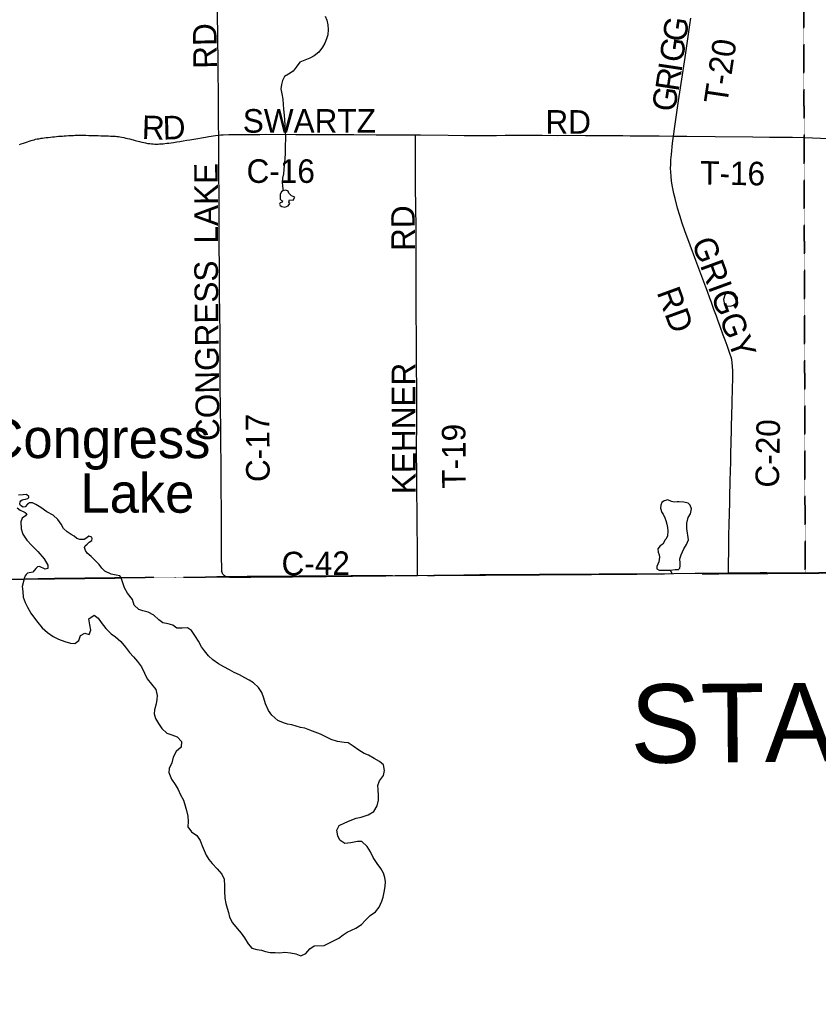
# Model space of a CAD drawing. Header units: feet. Extents: x 2113747 to 2516209, y 960708 to 1356798.
# Tile 16 of 247: x 2289153 to 2299312, y 1085339 to 1097869. Entities that reach past the tile are written whole.
import ezdxf

# ---------------------------------------------------------------- set-up
doc = ezdxf.new("R2010")
doc.units = ezdxf.units.FT
doc.header["$MEASUREMENT"] = 0
doc.linetypes.add('OhDOT_USTN3', pattern=[0.22, 0.165, -0.055])
for name, color, linetype in [('0_Xref', 7, 'Continuous'), ('GM_X_Adjacent_County', 251, 'OhDOT_USTN3'), ('GM_X_Adjacent_County_Text', 251, 'Continuous'), ('GM_X_County', 251, 'OhDOT_USTN3'), ('GM_X_County_Road', 3, 'Continuous'), ('GM_X_County_Road_Text', 3, 'Continuous'), ('GM_X_Major_Lake', 5, 'Continuous'), ('GM_X_Major_Lake_Text', 5, 'Continuous'), ('GM_X_Minor_Lake', 5, 'Continuous'), ('GM_X_Minor_River', 5, 'Continuous'), ('GM_X_Township', 251, 'OhDOT_USTN3'), ('GM_X_Township_Road', 4, 'Continuous'), ('GM_X_Township_Road_Text', 4, 'Continuous')]:
    doc.layers.add(name, color=color, linetype=linetype)
doc.styles.add('Styledgn030', font='dgn030.shx')
doc.styles.add('Styledgn031', font='dgn031.shx')

# ---------------------------------------------------------------- blocks, each defined once
blk = doc.blocks.new('POR')
at = {"layer": 'GM_X_Adjacent_County', "flags": 128}
blk.add_lwpolyline([(2346501, 996686), (2346283, 996665), (2345680, 996660), (2344145, 996646), (2344130, 996649), (2344060, 996659), (2344005, 996663), (2343946, 996664), (2343923, 996665), (2343899, 996665), (2343806, 996663), (2343772, 996662), (2343731, 996662), (2343640, 996661), (2343440, 996660), (2343358, 996661), (2343347, 996661), (2343337, 996662), (2343275, 996668), (2343254, 996670), (2343129, 996670), (2342883, 996665), (2342703, 996664), (2342492, 996666), (2342051, 996672), (2342025, 996674), (2342005, 996677), (2341988, 996683), (2338743, 996679), (2335510, 996692), (2333434, 996701), (2332100, 996700), (2329181, 996697), (2329152, 995411), (2329124, 994175), (2326840, 994249), (2326566, 994258), (2323302, 994364), (2318495, 994521), (2318418, 991580), (2318389, 990457), (2318357, 989169), (2318255, 985163), (2318188, 982547), (2318166, 981646), (2318061, 978159), (2317909, 973125), (2317887, 972409), (2317774, 968635), (2317750, 967874), (2315491, 967887), (2314260, 967896), (2311196, 967914), (2309088, 967943), (2307368, 967969), (2304256, 968014), (2303811, 968017), (2303354, 968019), (2303003, 968024), (2302648, 968030), (2302233, 968036), (2301830, 968022), (2300402, 968044), (2300069, 968049), (2297101, 968095), (2296592, 968103), (2292919, 968108), (2288216, 968150), (2287501, 968160), (2286951, 968168), (2285626, 968187), (2280722, 968218), (2272659, 968235), (2270238, 968238), (2265711, 968240), (2264331, 968240), (2260640, 968285), (2260946, 968539), (2261456, 968823), (2262477, 969650), (2262984, 969822), (2263502, 969934), (2264011, 970226), (2264085, 970742), (2263732, 971249), (2263225, 971652), (2263021, 971730), (2262781, 971821), (2262721, 971844), (2262214, 971872), (2261703, 971959), (2260105, 972490), (2259584, 972510), (2259079, 972653), (2258559, 972903), (2258050, 972955), (2257525, 973068), (2256998, 973008), (2256626, 972503), (2255796, 970471), (2255025, 968928), (2254521, 968572), (2253837, 968476), (2253355, 968407), (2252800, 968322), (2251259, 968089), (2245496, 967220), (2243670, 966925), (2240387, 966394), (2235785, 965650), (2235507, 965607), (2232817, 965186), (2232372, 965117), (2231408, 964969), (2231146, 964928), (2230233, 964788), (2224423, 963889), (2224410, 963887), (2223431, 963729), (2220392, 963239), (2216348, 962587), (2213677, 962155), (2211388, 961785), (2205329, 960811), (2204689, 960708), (2204662, 968294), (2204646, 972822), (2204646, 972877), (2204618, 980822), (2204600, 985576), (2204621, 987650), (2204548, 994125), (2204539, 995545), (2204528, 997304), (2204524, 998046), (2204498, 1002246), (2204460, 1006231), (2204446, 1007585), (2204396, 1012421), (2204391, 1012891), (2204405, 1018278), (2204394, 1019758), (2204396, 1020517), (2204379, 1020841), (2204391, 1021803), (2204388, 1022494), (2204388, 1022770), (2204388, 1022837), (2204387, 1023044), (2204303, 1026249), (2204359, 1029499), (2204344, 1030439), (2204262, 1034310), (2204255, 1035776), (2204229, 1040690), (2204199, 1046565), (2204184, 1049044), (2204131, 1055650), (2204109, 1058317), (2204108, 1058407), (2204102, 1059211), (2204097, 1059892), (2204085, 1062073), (2204074, 1062671), (2204592, 1062652), (2205426, 1062621), (2210448, 1062486), (2212077, 1062442), (2214252, 1062298), (2216024, 1062234), (2218716, 1062135), (2224371, 1061928), (2226221, 1061860), (2226856, 1061837), (2228638, 1061772), (2234873, 1061544), (2237828, 1061436), (2239174, 1061390), (2240259, 1061347), (2240479, 1061338), (2245773, 1061157), (2247613, 1061077), (2251064, 1060965), (2252022, 1060939), (2254917, 1060860), (2259350, 1060738), (2259905, 1060723), (2262069, 1060670), (2262468, 1060662), (2262494, 1060660), (2262578, 1060658), (2262905, 1060648), (2263523, 1060622), (2264179, 1060605), (2264764, 1060590), (2266030, 1060558), (2267009, 1060529), (2267105, 1064278), (2267119, 1064405), (2267123, 1064546), (2267218, 1067680), (2267224, 1068546), (2267310, 1072879), (2267407, 1076551), (2267570, 1083741), (2267583, 1084035), (2267594, 1084592), (2267628, 1085890), (2267674, 1087762), (2267760, 1089304), (2267778, 1090418), (2268200, 1090405), (2270733, 1090435), (2271751, 1090471), (2272585, 1090487), (2273842, 1090511), (2274067, 1090515), (2275300, 1090545), (2275354, 1090544), (2275965, 1090561), (2276111, 1090564), (2279737, 1090638), (2280571, 1090646), (2281184, 1090660), (2283974, 1090692), (2287536, 1090733), (2291695, 1090779), (2294190, 1090795), (2294565, 1090800), (2298147, 1090820), (2299145, 1090827), (2299895, 1090831), (2301402, 1090840), (2307056, 1090903), (2313863, 1090917), (2318107, 1090974), (2324108, 1091056), (2326732, 1091091), (2326938, 1091094), (2328615, 1091117), (2328725, 1091118), (2331837, 1091161), (2333216, 1091180), (2335157, 1091206), (2341799, 1091296), (2342697, 1091308), (2345661, 1091348), (2348514, 1091386), (2352195, 1091435), (2355371, 1091477), (2358848, 1091522), (2358880, 1089100), (2358989, 1081862), (2359077, 1075795), (2359100, 1074264), (2359117, 1073113), (2359120, 1072859), (2359123, 1070999), (2359121, 1070553), (2359149, 1069014), (2359151, 1068908), (2359157, 1068672), (2359167, 1068297), (2359175, 1067907), (2359177, 1067589), (2359186, 1066908), (2359192, 1066862), (2359197, 1066642), (2359199, 1066419), (2359201, 1066097), (2359204, 1065780), (2359209, 1065466), (2359220, 1064937), (2359220, 1064806), (2359227, 1064612), (2359227, 1064330), (2359261, 1063309), (2359263, 1063113), (2359267, 1062870), (2359287, 1061492), (2359309, 1060000), (2359372, 1054688), (2359375, 1054438), (2359384, 1053642), (2359405, 1051846), (2359411, 1051373), (2359435, 1049379), (2359498, 1044029), (2359500, 1043884), (2359531, 1041219), (2359561, 1038682), (2359563, 1038569), (2359598, 1035611), (2359633, 1032629), (2359687, 1028035), (2359700, 1026946), (2359745, 1022879), (2359781, 1019525), (2359871, 1011833), (2360041, 1004528), (2360047, 1003475), (2360075, 1000767), (2360086, 1000743), (2360092, 1000724), (2360095, 1000700), (2360092, 1000665), (2360090, 1000651), (2360085, 1000617), (2360080, 1000554), (2360079, 1000500), (2360082, 1000454), (2360084, 1000441), (2360087, 1000429), (2360088, 1000406), (2360088, 1000358), (2360097, 998033), (2360102, 996698), (2359652, 996691), (2358952, 996686), (2358943, 996687), (2358419, 996691), (2358033, 996691), (2357318, 996684), (2357119, 996682), (2357033, 996681), (2356729, 996679), (2356356, 996674), (2355850, 996669), (2355636, 996665), (2355399, 996667), (2355207, 996668), (2354923, 996669), (2354630, 996666), (2354311, 996664), (2353876, 996661), (2353810, 996664), (2353790, 996667), (2353730, 996667), (2353580, 996667), (2353354, 996664), (2353227, 996661), (2352936, 996661), (2352543, 996665), (2351984, 996653), (2350868, 996644), (2350165, 996644), (2349779, 996645), (2349617, 996647), (2349487, 996647), (2349403, 996652), (2349327, 996658), (2349265, 996660), (2349206, 996662), (2349161, 996661), (2349080, 996658), (2348736, 996661), (2347330, 996649), (2347068, 996654), (2346837, 996655), (2346771, 996660), (2346660, 996673), (2346582, 996686), (2346523, 996692), (2346501, 996686)], dxfattribs=at)
at = {"layer": 'GM_X_County', "flags": 128}
blk.add_lwpolyline([(2353397, 1222451), (2356858, 1222526), (2358764, 1222568), (2364180, 1222723), (2365829, 1222755), (2369645, 1222836), (2372194, 1222881), (2374472, 1222924), (2379690, 1223029), (2379735, 1219826), (2379742, 1219374), (2379833, 1216178), (2380014, 1209139), (2380003, 1203413), (2380022, 1202249), (2380179, 1195356), (2380181, 1194352), (2380359, 1187412), (2380412, 1186569), (2380419, 1184193), (2380463, 1181823), (2380682, 1170163), (2380746, 1166807), (2380771, 1165044), (2380824, 1161382), (2380824, 1161039), (2380878, 1157552), (2380892, 1156694), (2381026, 1152330), (2381034, 1152023), (2381158, 1145150), (2381235, 1140057), (2381269, 1137568), (2381334, 1132856), (2381336, 1132676), (2381343, 1132210), (2381380, 1130882), (2381388, 1130504), (2381409, 1129491), (2381422, 1128859), (2381524, 1123853), (2381544, 1122872), (2381624, 1118858), (2381679, 1116097), (2382044, 1104151), (2382074, 1096083), (2382125, 1091787), (2380307, 1091766), (2379221, 1091753), (2378988, 1091751), (2374063, 1091696), (2368829, 1091637), (2365146, 1091594), (2364291, 1091584), (2363494, 1091575), (2360811, 1091544), (2360599, 1091542), (2358848, 1091522), (2355371, 1091477), (2352195, 1091435), (2348514, 1091386), (2345661, 1091348), (2342697, 1091308), (2341799, 1091296), (2335157, 1091206), (2333216, 1091180), (2331837, 1091161), (2328725, 1091118), (2328615, 1091117), (2326938, 1091094), (2326732, 1091091), (2324108, 1091056), (2318107, 1090974), (2313863, 1090917), (2307056, 1090903), (2301402, 1090840), (2299895, 1090831), (2299145, 1090827), (2298147, 1090820), (2294565, 1090800), (2294190, 1090795), (2291695, 1090779), (2287536, 1090733), (2283974, 1090692), (2281184, 1090660), (2280571, 1090646), (2279737, 1090638), (2276111, 1090564), (2275965, 1090561), (2275354, 1090544), (2275300, 1090545), (2274067, 1090515), (2274049, 1092053), (2274045, 1093010), (2274019, 1094549), (2274003, 1096382), (2273944, 1101977), (2273923, 1103969), (2273928, 1105260), (2273895, 1107881), (2273890, 1108659), (2273892, 1109492), (2273890, 1109708), (2273889, 1109866), (2273885, 1110318), (2273884, 1110420), (2273881, 1110748), (2273878, 1111173), (2273872, 1111794), (2273868, 1112294), (2273861, 1113069), (2273860, 1113281), (2273857, 1113575), (2273857, 1113636), (2273852, 1114201), (2273851, 1114281), (2273848, 1114656), (2273845, 1115019), (2273878, 1116829), (2273877, 1118817), (2273859, 1119170), (2273866, 1121327), (2273809, 1124393), (2273800, 1125028), (2273794, 1125938), (2273794, 1126045), (2273791, 1126395), (2273784, 1127599), (2273782, 1127896), (2273782, 1128013), (2273776, 1128908), (2273762, 1131307), (2273735, 1134958), (2273727, 1137672), (2273708, 1143906), (2273707, 1144117), (2273652, 1147706), (2273648, 1148193), (2273645, 1148717), (2273636, 1149823), (2273632, 1150488), (2273596, 1155295), (2273585, 1158808), (2273560, 1160546), (2273539, 1163372), (2273486, 1167056), (2273465, 1168621), (2273462, 1168895), (2273426, 1173044), (2273428, 1173104), (2273415, 1174720), (2273392, 1176176), (2273394, 1176620), (2273384, 1177023), (2273358, 1177776), (2273351, 1179125), (2273359, 1179654), (2273321, 1182083), (2273216, 1187364), (2273164, 1190519), (2273176, 1191453), (2273228, 1192712), (2273152, 1195400), (2273193, 1198453), (2273071, 1206556), (2272991, 1215563), (2272975, 1216501), (2272977, 1217406), (2272968, 1218487), (2272962, 1219225), (2272959, 1219527), (2272955, 1219996), (2272952, 1220381), (2272949, 1220734), (2272946, 1221095), (2272941, 1221646), (2274226, 1221624), (2276584, 1221584), (2279436, 1221567), (2287284, 1221586), (2287634, 1221587), (2288155, 1221588), (2289133, 1221589), (2291838, 1221592), (2294724, 1221588), (2295595, 1221591), (2298613, 1221605), (2299175, 1221609), (2303374, 1221676), (2308426, 1221766), (2313088, 1221841), (2315600, 1221874), (2319071, 1221920), (2326584, 1222061), (2327982, 1222076), (2333341, 1222133), (2335682, 1222157), (2338510, 1222201), (2341239, 1222245), (2343737, 1222286), (2344324, 1222288), (2349300, 1222361), (2350843, 1222395), (2353397, 1222451)], dxfattribs=at)
at = {"layer": 'GM_X_County_Road', "flags": 128}
for points in [[(2291686, 1096400), (2291684, 1096518), (2291682, 1096680), (2291682, 1096825), (2291680, 1096947), (2291680, 1097022), (2291679, 1097110), (2291678, 1097219), (2291678, 1097271), (2291677, 1097322), (2291677, 1097368), (2291676, 1097433), (2291675, 1097541), (2291675, 1097581), (2291675, 1097635), (2291674, 1097693), (2291671, 1097911), (2291670, 1098026), (2291669, 1098201), (2291669, 1098330)], [(2291686, 1096400), (2291711, 1096404), (2291740, 1096405), (2291814, 1096408), (2291918, 1096410), (2292020, 1096410), (2292210, 1096410), (2292282, 1096411), (2292666, 1096410), (2292866, 1096409), (2293013, 1096410), (2293171, 1096410), (2293256, 1096410), (2293404, 1096408), (2293686, 1096406), (2293732, 1096406), (2293765, 1096405), (2293873, 1096405), (2294043, 1096404), (2294093, 1096403), (2294168, 1096403), (2294190, 1096403)], [(2291751, 1090800), (2291747, 1090804), (2291742, 1090810), (2291738, 1090815), (2291734, 1090820), (2291731, 1090826), (2291729, 1090831), (2291727, 1090837), (2291726, 1090843), (2291724, 1090852), (2291724, 1090858), (2291724, 1090866), (2291723, 1090875), (2291723, 1090891), (2291723, 1090917), (2291721, 1090999), (2291721, 1091078), (2291721, 1091203), (2291720, 1091344), (2291719, 1091547), (2291716, 1091980), (2291716, 1092232), (2291713, 1092465), (2291712, 1092627), (2291710, 1092719), (2291708, 1092868), (2291708, 1092975), (2291706, 1093034), (2291705, 1093090), (2291705, 1093140), (2291704, 1093307), (2291704, 1093443), (2291705, 1093547), (2291705, 1093674), (2291702, 1093909), (2291699, 1094095), (2291696, 1094413), (2291695, 1094473), (2291694, 1094542), (2291694, 1094697), (2291693, 1094801), (2291692, 1094915), (2291692, 1095098), (2291691, 1095298), (2291691, 1095471), (2291689, 1095656), (2291687, 1095888), (2291687, 1096064), (2291687, 1096195), (2291686, 1096315), (2291686, 1096400)], [(2294190, 1096403), (2294250, 1096403), (2294604, 1096400), (2294808, 1096397), (2294906, 1096397), (2295218, 1096397), (2295329, 1096399), (2295447, 1096398), (2295545, 1096398), (2295801, 1096398), (2295998, 1096397), (2296093, 1096399), (2296352, 1096397), (2296545, 1096395), (2296696, 1096395), (2296824, 1096395), (2296919, 1096392), (2297005, 1096392), (2297034, 1096392), (2297126, 1096392), (2297287, 1096390), (2297469, 1096388)], [(2298170, 1090828), (2298170, 1090875), (2298170, 1090953), (2298172, 1091101), (2298174, 1091220), (2298176, 1091336), (2298178, 1091418), (2298180, 1091480), (2298181, 1091552), (2298186, 1091759), (2298187, 1091824), (2298188, 1091860), (2298190, 1091933), (2298192, 1092005), (2298198, 1092244), (2298201, 1092362), (2298203, 1092477), (2298214, 1092861), (2298216, 1092959), (2298218, 1093040), (2298220, 1093133), (2298221, 1093195), (2298223, 1093281), (2298223, 1093341), (2298223, 1093399), (2298220, 1093457), (2298216, 1093503), (2298210, 1093545), (2298203, 1093573), (2298192, 1093610), (2298170, 1093672), (2298151, 1093725), (2298126, 1093792), (2298102, 1093854), (2298062, 1093965), (2298034, 1094045), (2298015, 1094098), (2297985, 1094181), (2297948, 1094282), (2297932, 1094325), (2297902, 1094409), (2297881, 1094464), (2297832, 1094603), (2297794, 1094705), (2297756, 1094806), (2297683, 1094999), (2297615, 1095184), (2297581, 1095280), (2297550, 1095377), (2297523, 1095472), (2297491, 1095592), (2297475, 1095659), (2297458, 1095743), (2297446, 1095815), (2297439, 1095877), (2297435, 1095929), (2297433, 1095979), (2297434, 1096028), (2297437, 1096087), (2297443, 1096153), (2297459, 1096298), (2297469, 1096388)], [(2291751, 1090800), (2291757, 1090795), (2291762, 1090791), (2291767, 1090788), (2291773, 1090786), (2291780, 1090783), (2291787, 1090781), (2291796, 1090780), (2291808, 1090778), (2291823, 1090777), (2291863, 1090776), (2292093, 1090776), (2292250, 1090778), (2292449, 1090779), (2292624, 1090780), (2292787, 1090782), (2292932, 1090783), (2293053, 1090785), (2293153, 1090786), (2293388, 1090789), (2293684, 1090792), (2293812, 1090793), (2293930, 1090795), (2294212, 1090798)], [(2294212, 1090798), (2294422, 1090800), (2294573, 1090802)], [(2294573, 1090802), (2294832, 1090802), (2295079, 1090802), (2295247, 1090803), (2295496, 1090806), (2295722, 1090808), (2295914, 1090810), (2296098, 1090812), (2296257, 1090814), (2296399, 1090814), (2296506, 1090814), (2296613, 1090814), (2296769, 1090813), (2296895, 1090815), (2297004, 1090815), (2297196, 1090817), (2297356, 1090819), (2297474, 1090820), (2297746, 1090824), (2298011, 1090827), (2298170, 1090828)], [(2298170, 1090828), (2298448, 1090832), (2298574, 1090833), (2298657, 1090833), (2298883, 1090831), (2299077, 1090830), (2299145, 1090830)], [(2299145, 1090830), (2299321, 1090830), (2299496, 1090830), (2299632, 1090832), (2299797, 1090833), (2299927, 1090833), (2299961, 1090834), (2300162, 1090834), (2300326, 1090835), (2300577, 1090835), (2300654, 1090836), (2300724, 1090837), (2300794, 1090839), (2300871, 1090841), (2300978, 1090844), (2301106, 1090846), (2301285, 1090847), (2301427, 1090849)]]:
    blk.add_lwpolyline(points, dxfattribs=at)
at = {"layer": 'GM_X_Major_Lake'}
blk.add_line((2289208, 1090754), (2290444, 1090768), dxfattribs=at)
at = {"layer": 'GM_X_Major_Lake', "flags": 128}
for points in [[(2290444, 1090768), (2290441, 1090777), (2290429, 1090790), (2290381, 1090801), (2290317, 1090815), (2290235, 1090853), (2290197, 1090890), (2290163, 1090938), (2290113, 1090986), (2290061, 1091040), (2290013, 1091080), (2289989, 1091116), (2289976, 1091154), (2289988, 1091174), (2290012, 1091194), (2290038, 1091220), (2290070, 1091242), (2290076, 1091268), (2290070, 1091284), (2290032, 1091296), (2290006, 1091276), (2289974, 1091256), (2289946, 1091254), (2289918, 1091253), (2289882, 1091265), (2289848, 1091295), (2289810, 1091319), (2289758, 1091351), (2289712, 1091393), (2289680, 1091449), (2289639, 1091508), (2289577, 1091562), (2289499, 1091606), (2289423, 1091662), (2289359, 1091701), (2289317, 1091721), (2289279, 1091719), (2289253, 1091705), (2289223, 1091672), (2289197, 1091666), (2289165, 1091688), (2289155, 1091710), (2289161, 1091732), (2289169, 1091746), (2289183, 1091758), (2289201, 1091765), (2289227, 1091767), (2289255, 1091775), (2289269, 1091789), (2289269, 1091801), (2289239, 1091827), (2289197, 1091823), (2289139, 1091818)], [(2289121, 1091658), (2289159, 1091628), (2289197, 1091610), (2289223, 1091598), (2289244, 1091580), (2289226, 1091554), (2289186, 1091524), (2289166, 1091480), (2289174, 1091392), (2289193, 1091320), (2289243, 1091246), (2289309, 1091176), (2289385, 1091101), (2289466, 1091009), (2289510, 1090929), (2289510, 1090887), (2289476, 1090875), (2289404, 1090910), (2289378, 1090906), (2289360, 1090884), (2289321, 1090838), (2289253, 1090824), (2289237, 1090809), (2289221, 1090791), (2289211, 1090759), (2289208, 1090754)], [(2289208, 1090754), (2289184, 1090654), (2289191, 1090591), (2289196, 1090521), (2289221, 1090451), (2289252, 1090393), (2289295, 1090318), (2289340, 1090252), (2289386, 1090199), (2289437, 1090129), (2289506, 1090070), (2289579, 1090021), (2289648, 1089984), (2289728, 1089957), (2289798, 1089936), (2289853, 1089929), (2289906, 1089970), (2289925, 1090032), (2289981, 1090061), (2290039, 1090044), (2290057, 1090102), (2290046, 1090170), (2290033, 1090246), (2290102, 1090291), (2290153, 1090254), (2290191, 1090200), (2290248, 1090123), (2290318, 1090052), (2290370, 1090014), (2290439, 1089957), (2290500, 1089882), (2290549, 1089816), (2290602, 1089759), (2290653, 1089700), (2290701, 1089634), (2290741, 1089555), (2290774, 1089483), (2290831, 1089414), (2290886, 1089344), (2290901, 1089268), (2290897, 1089216), (2290890, 1089164), (2290867, 1089085), (2290864, 1089035), (2290880, 1088975), (2290919, 1088912), (2290960, 1088848), (2291023, 1088789), (2291089, 1088770), (2291158, 1088743), (2291211, 1088684), (2291206, 1088613), (2291144, 1088556), (2291107, 1088484), (2291088, 1088413), (2291053, 1088339), (2291052, 1088289), (2291083, 1088205), (2291130, 1088135), (2291169, 1088072), (2291198, 1088006), (2291235, 1087938), (2291258, 1087865), (2291276, 1087805), (2291293, 1087733), (2291296, 1087665), (2291293, 1087597), (2291340, 1087533), (2291407, 1087488), (2291450, 1087423), (2291475, 1087357), (2291501, 1087295), (2291526, 1087239), (2291559, 1087184), (2291602, 1087130), (2291667, 1087063), (2291726, 1086994), (2291755, 1086930), (2291760, 1086848), (2291759, 1086780), (2291764, 1086688), (2291775, 1086624), (2291794, 1086564), (2291808, 1086508), (2291823, 1086448), (2291860, 1086378), (2291919, 1086305), (2291970, 1086246), (2292011, 1086184), (2292058, 1086107), (2292105, 1086055), (2292171, 1086038), (2292231, 1086027), (2292281, 1086012), (2292340, 1086000), (2292402, 1085997), (2292464, 1085996), (2292528, 1086001), (2292600, 1085996), (2292664, 1085981), (2292731, 1085958)], [(2293319, 1086257), (2293373, 1086284), (2293431, 1086308), (2293500, 1086356), (2293546, 1086406), (2293613, 1086471), (2293678, 1086518), (2293728, 1086575), (2293759, 1086650), (2293776, 1086704), (2293795, 1086789), (2293804, 1086843), (2293805, 1086899), (2293797, 1086955), (2293782, 1087007), (2293745, 1087066), (2293702, 1087132), (2293651, 1087209), (2293616, 1087281), (2293573, 1087346), (2293504, 1087412), (2293452, 1087413), (2293364, 1087394), (2293290, 1087384), (2293224, 1087428), (2293201, 1087485), (2293186, 1087555), (2293219, 1087616), (2293289, 1087649), (2293359, 1087678), (2293432, 1087707), (2293498, 1087720), (2293586, 1087749), (2293659, 1087794), (2293700, 1087863), (2293716, 1087936), (2293719, 1087994), (2293712, 1088072), (2293711, 1088124), (2293730, 1088182), (2293783, 1088249), (2293795, 1088313), (2293780, 1088385), (2293729, 1088427), (2293664, 1088468), (2293592, 1088509), (2293535, 1088532), (2293469, 1088575), (2293396, 1088626), (2293331, 1088665), (2293279, 1088671), (2293195, 1088682), (2293115, 1088708), (2293046, 1088742), (2292980, 1088775), (2292911, 1088804), (2292845, 1088829), (2292782, 1088852), (2292724, 1088863), (2292670, 1088878), (2292616, 1088896), (2292561, 1088905), (2292507, 1088920), (2292437, 1088949), (2292362, 1089018), (2292317, 1089080), (2292280, 1089164), (2292259, 1089235), (2292232, 1089309), (2292193, 1089371), (2292126, 1089430), (2292073, 1089463), (2292015, 1089494), (2291950, 1089530), (2291880, 1089561), (2291821, 1089594), (2291751, 1089635), (2291682, 1089672), (2291611, 1089723), (2291555, 1089774), (2291502, 1089838), (2291467, 1089889), (2291428, 1089959), (2291391, 1090021), (2291338, 1090096), (2291286, 1090131), (2291222, 1090126), (2291151, 1090125), (2291101, 1090163), (2291043, 1090180), (2290972, 1090195), (2290922, 1090230), (2290859, 1090292), (2290788, 1090331), (2290720, 1090348), (2290670, 1090363), (2290611, 1090418), (2290590, 1090492), (2290525, 1090573), (2290488, 1090641), (2290444, 1090768)], [(2293026, 1086087), (2293214, 1086179), (2293266, 1086222), (2293319, 1086257)], [(2292731, 1085958), (2292792, 1085985), (2292846, 1086046), (2292897, 1086084)], [(2292897, 1086084), (2293026, 1086087)]]:
    blk.add_lwpolyline(points, dxfattribs=at)
at = {"layer": 'GM_X_Minor_Lake'}
for p, q in [((2292467, 1095651), (2292466, 1095613)), ((2298121, 1094363), (2298105, 1094310)), ((2297400, 1091365), (2297392, 1091295))]:
    blk.add_line(p, q, dxfattribs=at)
at = {"layer": 'GM_X_Minor_Lake', "flags": 128}
for points in [[(2292466, 1095613), (2292466, 1095585), (2292482, 1095569), (2292496, 1095563), (2292492, 1095549), (2292466, 1095537), (2292460, 1095523), (2292466, 1095503), (2292486, 1095491), (2292524, 1095485), (2292568, 1095499), (2292588, 1095529), (2292578, 1095545), (2292586, 1095576), (2292630, 1095574), (2292654, 1095612), (2292611, 1095628), (2292575, 1095662), (2292569, 1095688), (2292539, 1095698), (2292499, 1095690), (2292483, 1095678), (2292467, 1095651)], [(2298105, 1094310), (2298113, 1094264), (2298125, 1094242), (2298147, 1094226), (2298197, 1094225), (2298233, 1094235), (2298263, 1094261), (2298279, 1094293), (2298283, 1094331), (2298256, 1094373), (2298228, 1094393), (2298200, 1094407), (2298160, 1094403), (2298138, 1094393), (2298121, 1094363)], [(2297392, 1091295), (2297371, 1091260), (2297365, 1091248), (2297333, 1091196), (2297301, 1091174), (2297269, 1091134), (2297277, 1091092), (2297286, 1091060), (2297292, 1091028), (2297282, 1090968), (2297256, 1090911), (2297256, 1090881), (2297286, 1090865), (2297322, 1090864), (2297380, 1090862), (2297426, 1090862), (2297490, 1090873), (2297532, 1090873), (2297552, 1090891), (2297556, 1090917), (2297556, 1090955), (2297551, 1091007), (2297569, 1091061), (2297601, 1091134), (2297637, 1091192), (2297662, 1091252), (2297640, 1091396), (2297639, 1091460), (2297657, 1091536), (2297687, 1091581), (2297699, 1091645), (2297682, 1091691), (2297656, 1091717), (2297602, 1091730), (2297542, 1091732), (2297518, 1091732), (2297477, 1091728), (2297445, 1091739), (2297399, 1091757), (2297351, 1091747), (2297323, 1091727), (2297307, 1091693), (2297305, 1091651), (2297323, 1091599), (2297339, 1091575), (2297360, 1091529), (2297374, 1091495), (2297384, 1091451), (2297392, 1091407), (2297400, 1091365)]]:
    blk.add_lwpolyline(points, dxfattribs=at)
at = {"layer": 'GM_X_Minor_River', "flags": 128}
for points in [[(2293041, 1097913), (2293061, 1097863), (2293075, 1097803), (2293077, 1097743), (2293073, 1097677), (2293057, 1097625), (2293033, 1097569), (2293003, 1097518), (2292958, 1097458), (2292900, 1097410), (2292844, 1097380), (2292780, 1097356), (2292718, 1097327), (2292670, 1097267), (2292634, 1097213), (2292572, 1097177), (2292520, 1097147), (2292496, 1097096), (2292482, 1097046), (2292477, 1096990), (2292487, 1096926), (2292499, 1096858), (2292503, 1096792), (2292507, 1096730), (2292517, 1096656), (2292521, 1096595), (2292524, 1096531), (2292528, 1096461), (2292536, 1096395), (2292536, 1096339), (2292532, 1096283), (2292530, 1096229), (2292530, 1096173), (2292524, 1096096), (2292519, 1096016), (2292515, 1095962), (2292507, 1095908), (2292497, 1095854), (2292493, 1095802), (2292495, 1095750), (2292505, 1095691)], [(2297426, 1090862), (2297451, 1090818)]]:
    blk.add_lwpolyline(points, dxfattribs=at)
at = {"layer": 'GM_X_Township', "flags": 128}
for points in [[(2273939, 1118799), (2275473, 1118800), (2276682, 1118792), (2278026, 1118784), (2278095, 1118774), (2278181, 1118783), (2279102, 1118777), (2279390, 1118776), (2284462, 1118744), (2286495, 1118732), (2291590, 1118700), (2291694, 1118700), (2298613, 1118657), (2299080, 1118654), (2299073, 1112956), (2299072, 1110035), (2299092, 1106995), (2299110, 1104924), (2299110, 1104784), (2299121, 1100750), (2299131, 1096372), (2299145, 1090827), (2298147, 1090820), (2294565, 1090800), (2294190, 1090795), (2291695, 1090779), (2287536, 1090733), (2283974, 1090692), (2281184, 1090660), (2280571, 1090646), (2279737, 1090638), (2276111, 1090564), (2275965, 1090561), (2275354, 1090544), (2275300, 1090545), (2274067, 1090515), (2274049, 1092053), (2274045, 1093010), (2274019, 1094549), (2274003, 1096382), (2273944, 1101977), (2273923, 1103969), (2273928, 1105260), (2273895, 1107881), (2273890, 1108659), (2273892, 1109492), (2273890, 1109708), (2273889, 1109866), (2273885, 1110318), (2273884, 1110420), (2273881, 1110748), (2273878, 1111173), (2273872, 1111794), (2273868, 1112294), (2273861, 1113069), (2273860, 1113281), (2273857, 1113575), (2273857, 1113636), (2273852, 1114201), (2273851, 1114281), (2273848, 1114656), (2273845, 1115019), (2273878, 1116829), (2273877, 1118817), (2273939, 1118799)], [(2299080, 1118654), (2299393, 1118653), (2300974, 1118651), (2302815, 1118637), (2305256, 1118586), (2305355, 1118577), (2305447, 1118586), (2308267, 1118589), (2311596, 1118575), (2314610, 1118563), (2321212, 1118516), (2325058, 1118507), (2328670, 1118495), (2328673, 1115450), (2328676, 1111411), (2328676, 1110812), (2328679, 1107535), (2328685, 1104162), (2328691, 1097555), (2328691, 1097500), (2328700, 1094332), (2328615, 1091117), (2326938, 1091094), (2326732, 1091091), (2324108, 1091056), (2318107, 1090974), (2313863, 1090917), (2307056, 1090903), (2301402, 1090840), (2299895, 1090831), (2299145, 1090827), (2299131, 1096372), (2299121, 1100750), (2299110, 1104784), (2299110, 1104924), (2299092, 1106995), (2299072, 1110035), (2299073, 1112956), (2299080, 1118654)]]:
    blk.add_lwpolyline(points, dxfattribs=at)
at = {"layer": 'GM_X_Township_Road', "flags": 128}
for points in [[(2297469, 1096388), (2297485, 1096509), (2297535, 1096838), (2297619, 1097390), (2297678, 1097802), (2297691, 1097890)], [(2289149, 1096281), (2289173, 1096288), (2289200, 1096297), (2289225, 1096305), (2289253, 1096315), (2289273, 1096322), (2289287, 1096327), (2289301, 1096331), (2289318, 1096336), (2289337, 1096342), (2289356, 1096347), (2289375, 1096351), (2289396, 1096355), (2289412, 1096358), (2289427, 1096360), (2289444, 1096363), (2289463, 1096366), (2289490, 1096369), (2289515, 1096372), (2289543, 1096375), (2289569, 1096378), (2289596, 1096380), (2289623, 1096383), (2289647, 1096385), (2289674, 1096387), (2289696, 1096389), (2289720, 1096391), (2289744, 1096392), (2289772, 1096394), (2289795, 1096395), (2289813, 1096396), (2289837, 1096397), (2289858, 1096398), (2289882, 1096398), (2289908, 1096398), (2289943, 1096398), (2289967, 1096398), (2289993, 1096398), (2290033, 1096397), (2290071, 1096396), (2290115, 1096395), (2290153, 1096394), (2290187, 1096393), (2290234, 1096391), (2290284, 1096390), (2290308, 1096389), (2290331, 1096388), (2290356, 1096387), (2290372, 1096386), (2290390, 1096383), (2290410, 1096381), (2290429, 1096378), (2290452, 1096373), (2290476, 1096369), (2290502, 1096363), (2290525, 1096358), (2290549, 1096352), (2290597, 1096340), (2290623, 1096333), (2290679, 1096318), (2290708, 1096311), (2290732, 1096305), (2290752, 1096301), (2290766, 1096298), (2290785, 1096295), (2290808, 1096292), (2290828, 1096290), (2290850, 1096288), (2290872, 1096287), (2290895, 1096287), (2290915, 1096287), (2290933, 1096288), (2290955, 1096289), (2290977, 1096291), (2291000, 1096293), (2291023, 1096296), (2291051, 1096299), (2291079, 1096303), (2291110, 1096308), (2291150, 1096313), (2291191, 1096320), (2291232, 1096327), (2291280, 1096334), (2291318, 1096340), (2291369, 1096349), (2291517, 1096375), (2291558, 1096382), (2291646, 1096395), (2291686, 1096400)], [(2294198, 1094464), (2294198, 1094544), (2294198, 1094833), (2294198, 1094931), (2294197, 1095223), (2294189, 1095742), (2294188, 1095892), (2294188, 1096001), (2294189, 1096083), (2294188, 1096152), (2294190, 1096224), (2294190, 1096276), (2294190, 1096361), (2294190, 1096403)], [(2297469, 1096388), (2297640, 1096386), (2297998, 1096384), (2298480, 1096379), (2298693, 1096376), (2298783, 1096375)], [(2298783, 1096375), (2298982, 1096373), (2299131, 1096368)], [(2299131, 1096368), (2299444, 1096358), (2299558, 1096353), (2299775, 1096345), (2300138, 1096340), (2300322, 1096341), (2301256, 1096333), (2301616, 1096330), (2301947, 1096329), (2302207, 1096328), (2302232, 1096328)], [(2294212, 1090798), (2294212, 1090811), (2294213, 1091074), (2294208, 1091507), (2294207, 1091950), (2294206, 1092062), (2294202, 1092396), (2294203, 1092764), (2294203, 1093026), (2294203, 1093144), (2294201, 1093488), (2294200, 1093770), (2294197, 1094193), (2294198, 1094464)]]:
    blk.add_lwpolyline(points, dxfattribs=at)
at = {"layer": 'GM_X_Adjacent_County_Text', "insert": (2296925, 1088395), "char_height": 1000, "attachment_point": 7, "rotation": 0.4821, "line_spacing_factor": 0.8, "style": 'Styledgn030'}
blk.add_mtext('{\\Fdgn000|c0;\\C256;STARK COUNTY}', dxfattribs=at)
at = {"layer": 'GM_X_County_Road_Text', "char_height": 300, "attachment_point": 7, "line_spacing_factor": 0.8, "style": 'Styledgn030'}
for s, insert, rotation in [('{\\Fdgn000|c0;\\C256;RD}', (2291664, 1097247), 90.9669), ('{\\Fdgn000|c0;\\C256;SWARTZ}', (2291991, 1096427), 0), ('{\\Fdgn000|c0;\\C256;RD}', (2295841, 1096418), 0), ('{\\Fdgn000|c0;\\C256;C-16}', (2292039, 1095788), 0), ('{\\Fdgn000|c0;\\C256;LAKE}', (2291677, 1095021), 90.2574), ('{\\Fdgn000|c0;\\C256;GRIGGY}', (2297693, 1095037), 290.1038), ('{\\Fdgn000|c0;\\C256;CONGRESS}', (2291699, 1092509), 90.524), ('{\\Fdgn000|c0;\\C256;RD}', (2297254, 1094401), 289.9751), ('{\\Fdgn000|c0;\\C256;C-17}', (2292338, 1091986), 90.3423), ('{\\Fdgn000|c0;\\C256;C-20}', (2298815, 1091912), 88.9835), ('{\\Fdgn000|c0;\\C256;C-42}', (2292485, 1090793), 0.3957)]:
    blk.add_mtext(s, dxfattribs=dict(at, insert=insert, rotation=rotation))
at = {"layer": 'GM_X_Major_Lake_Text', "char_height": 500.18, "attachment_point": 4, "line_spacing_factor": 0.8, "style": 'Styledgn031'}
for s, insert, rotation in [('{\\Fdgn000|c0;\\W1;\\C256;Congress}', (2288717, 1092465), 359.9737), ('{\\Fdgn000|c0;\\C256;Lake}', (2289925, 1091842), 359.9741)]:
    blk.add_mtext(s, dxfattribs=dict(at, insert=insert, rotation=rotation))
at = {"layer": 'GM_X_Township_Road_Text', "char_height": 300, "attachment_point": 7, "line_spacing_factor": 0.8, "style": 'Styledgn030'}
for s, insert, rotation in [('{\\Fdgn000|c0;\\C256;G}', (2297628, 1097574), 81.3521), ('{\\Fdgn000|c0;\\C256;T-20}', (2298156, 1096782), 81.4685), ('{\\Fdgn000|c0;\\C256;G}', (2297589, 1097313), 81.3558), ('{\\Fdgn000|c0;\\C256;I}', (2297570, 1097191), 81.3586), ('{\\Fdgn000|c0;\\C256;R}', (2297533, 1096947), 81.3532), ('{\\Fdgn000|c0;\\C256;G}', (2297493, 1096686), 81.3521), ('{\\Fdgn000|c0;\\C256;R}', (2290703, 1096352), 357.8783), ('{\\Fdgn000|c0;\\C256;D}', (2290977, 1096343), 1.7126), ('{\\Fdgn000|c0;\\C256;T-16}', (2297808, 1095766), 359.2905), ('{\\Fdgn000|c0;\\C256;RD}', (2294182, 1094928), 90.4904), ('{\\Fdgn000|c0;\\C256;KEHNER}', (2294190, 1091832), 90.1679), ('{\\Fdgn000|c0;\\C256;T-19}', (2294832, 1091902), 90.3468)]:
    blk.add_mtext(s, dxfattribs=dict(at, insert=insert, rotation=rotation))

msp = doc.modelspace()

# ---------------------------------------------------------------- block references
at = {"layer": '0_Xref'}
msp.add_blockref('POR', (0, 0), dxfattribs=at)

doc.saveas('drawing.dxf')
